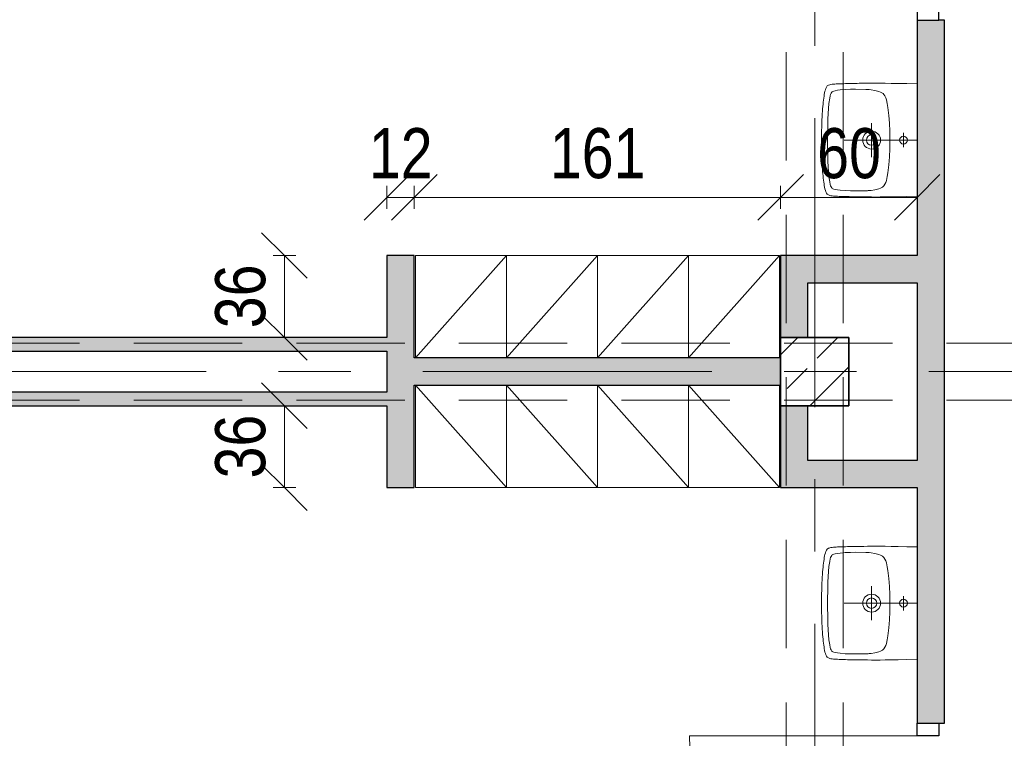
# Model space of a CAD drawing. Header units: centimetres. Extents: x -1743 to 21705, y -8842 to 3590.
# Tile 22 of 44: x -962 to -529, y 2167 to 2483. Entities that reach past the tile are written whole.
import ezdxf

# ---------------------------------------------------------------- set-up
doc = ezdxf.new("R2010")
doc.units = ezdxf.units.CM
doc.linetypes.add('Oś', pattern=[222.25, 127, -31.75, 31.75, -31.75])
doc.linetypes.add('Ukryte', pattern=[71.438, 47.625, -23.813])
for name, color, linetype, lineweight in [('A-ANNO-DIMS', 211, 'Continuous', 13), ('A-ANNO-DIMS-100', 211, 'Continuous', 13), ('A-DETL-GENF', 92, 'Continuous', 9), ('A-DETL-HDLN', 90, 'Ukryte', 9), ('A-DETL-MEDM', 33, 'Continuous', 25), ('A-DOOR', 31, 'Continuous', 13), ('A-WALL', 113, 'Continuous', 13), ('P-SANR-FIXT', 6, 'Continuous', 9), ('Q-SPCQ', 91, 'Continuous', 9), ('S-COLS', 52, 'Continuous', 9), ('S-GRID', 1, 'Continuous', 13)]:
    doc.layers.add(name, color=color, linetype=linetype, lineweight=lineweight)
doc.styles.add('Arial Narrow_2', font='ARIALN.TTF', dxfattribs={"height": 22})
doc.dimstyles.new('Diagonal_1_100__0_1__1', dxfattribs={"dimscale": 30.48, "dimtxt": 22.515481, "dimasz": 0.656168, "dimexe": 0.164042, "dimexo": 0.0625, "dimgap": 0.065617, "dimtad": 1, "dimdec": 1, "dimrnd": 0.1, "dimdsep": 46, "dimtxsty": 'Arial Narrow_2', "dimblk1": 'OBLIQUE', "dimblk2": 'OBLIQUE', "dimsah": 1, "dimcen": 0.09, "dimazin": 0, "dimtfac": 1, "dimtdec": 4, "dimtix": 1, "dimtmove": 0, "dimatfit": 3, "dimfxl": 0.164042, "dimfxlon": 1, "dimtvp": 1, "dimtolj": 1, "dimtzin": 0, "dimarcsym": 2})

# ---------------------------------------------------------------- blocks, each defined once
blk = doc.blocks.new('M_Concrete-Square-Column - 300 x 300mm-1795930-6_piętro IV __13_80 m_ - stan istniejący')
at = {"layer": 'S-COLS'}
h = blk.add_hatch(dxfattribs=at)
h.set_pattern_fill('FP_1', color=256, style=0, pattern_type=2)
h.set_pattern_definition([(45, (612.623, -2328.326), (-17.67767, 17.67767), []), (45, (630.3, -2328.326), (-17.67767, 17.67767), [12.5, -6.25])])
h.paths.add_polyline_path([(15, -15), (15, 15), (-15, 15), (-15, -15)], flags=0)
at = {"layer": 'S-COLS', "lineweight": 35}
for p, q in [((15, 15), (-15, 15)), ((-15, 15), (-15, -15)), ((15, -15), (15, 15)), ((-15, -15), (15, -15))]:
    blk.add_line(p, q, dxfattribs=at)
blk = doc.blocks.new('DRZWI 1S - automatyczna etykieta - Drzwi 100-2252139-6_piętro IV __13_80 m_ - stan istniejący')
at = {"layer": 'A-DETL-GENF'}
for p, q in [((-55.5, 3.5), (-50, 3.5)), ((-55.5, -6), (-55.5, 3.5)), ((-50, 3.5), (-50, -6)), ((50, 3.5), (55.5, 3.5)), ((50, -6), (50, 3.5)), ((55.5, 3.5), (55.5, -6)), ((-50, -6), (-55.5, -6)), ((55.5, -6), (50, -6))]:
    blk.add_line(p, q, dxfattribs=at)
at = {"layer": 'A-DETL-MEDM'}
for p, q in [((-55.5, -6), (-55.5, 3.5)), ((-55.5, 3.5), (-50, 3.5)), ((-50, 3.5), (-50, -6)), ((50, 3.5), (50, -6)), ((55.5, 3.5), (50, 3.5)), ((55.5, -6), (55.5, 3.5)), ((-50, -6), (-55.5, -6)), ((50, -6), (55.5, -6))]:
    blk.add_line(p, q, dxfattribs=at)
at = {"layer": 'A-DOOR'}
blk.add_line((50, -6), (50, -106), dxfattribs=at)
blk.add_arc((50, -6), 100, 180, 270, dxfattribs=at)
blk = doc.blocks.new('DRZWI 1S - automatyczna etykieta - Drzwi 100-2252143-6_piętro IV __13_80 m_ - stan istniejący')
at = {"layer": 'A-DETL-GENF'}
for p, q in [((-55.5, 6), (-55.5, -3.5)), ((-50, 6), (-55.5, 6)), ((-50, -3.5), (-50, 6)), ((55.5, 6), (50, 6)), ((50, 6), (50, -3.5)), ((55.5, -3.5), (55.5, 6)), ((-55.5, -3.5), (-50, -3.5)), ((50, -3.5), (55.5, -3.5))]:
    blk.add_line(p, q, dxfattribs=at)
at = {"layer": 'A-DETL-MEDM'}
for p, q in [((-50, 6), (-55.5, 6)), ((-55.5, 6), (-55.5, -3.5)), ((-50, -3.5), (-50, 6)), ((50, -3.5), (50, 6)), ((50, 6), (55.5, 6)), ((55.5, 6), (55.5, -3.5)), ((-55.5, -3.5), (-50, -3.5)), ((55.5, -3.5), (50, -3.5))]:
    blk.add_line(p, q, dxfattribs=at)
at = {"layer": 'A-DOOR'}
blk.add_line((50, 6), (50, 106), dxfattribs=at)
blk.add_arc((50, 6), 100, 90, 180, dxfattribs=at)
blk = doc.blocks.new('Szafa1 - 45 cm-1791408-6_piętro IV __13_80 m_ - stan istniejący')
at = {"layer": 'Q-SPCQ'}
for p, q in [((-7.5, -51), (32.5, -6)), ((-7.5, -6), (-7.5, -51)), ((32.5, -51), (32.5, -6)), ((-7.5, -51), (32.5, -51))]:
    blk.add_line(p, q, dxfattribs=at)
blk = doc.blocks.new('Szafa1 - 45 cm-1791407-6_piętro IV __13_80 m_ - stan istniejący')
at = {"layer": 'Q-SPCQ'}
for p, q in [((-7.5, 51), (32.5, 6)), ((-7.5, 6), (-7.5, 51)), ((-7.5, 51), (32.5, 51)), ((32.5, 51), (32.5, 6))]:
    blk.add_line(p, q, dxfattribs=at)
blk = doc.blocks.new('Umywalka koło Nova Pro - Pro 50-1205816-6_piętro IV __13_80 m_ - stan istniejący')
at = {"layer": 'P-SANR-FIXT'}
for p, q in [((-1.24, 47.52), (-0.15, 47.63)), ((-0.15, 47.63), (-1.24, 47.52)), ((-0.15, 47.63), (1.05, 47.71)), ((1.05, 47.71), (-0.15, 47.63)), ((1.05, 47.71), (2.3, 47.76)), ((2.3, 47.76), (1.05, 47.71)), ((2.3, 47.76), (3.66, 47.84)), ((3.66, 47.84), (2.3, 47.76)), ((3.66, 47.84), (5.12, 47.89)), ((5.12, 47.89), (3.66, 47.84)), ((5.12, 47.89), (6.72, 47.95)), ((6.72, 47.95), (5.12, 47.89)), ((6.72, 47.95), (8.45, 47.97)), ((8.45, 47.97), (6.72, 47.95)), ((8.45, 47.97), (10.4, 48)), ((10.4, 48), (8.45, 47.97)), ((10.4, 48), (14.63, 48)), ((14.63, 48), (10.4, 48)), ((14.63, 48), (16.55, 47.97)), ((16.55, 47.97), (14.63, 48)), ((16.55, 47.97), (18.31, 47.95)), ((18.31, 47.95), (16.55, 47.97)), ((18.31, 47.95), (19.88, 47.89)), ((19.88, 47.89), (18.31, 47.95)), ((19.88, 47.89), (21.34, 47.84)), ((21.34, 47.84), (19.88, 47.89)), ((21.34, 47.84), (22.7, 47.76)), ((22.7, 47.76), (21.34, 47.84)), ((22.7, 47.76), (23.98, 47.71)), ((23.98, 47.71), (22.7, 47.76)), ((23.98, 47.71), (25.15, 47.63)), ((25.15, 47.63), (23.98, 47.71)), ((25.15, 47.63), (26.24, 47.52)), ((26.24, 47.52), (25.15, 47.63)), ((-12.08, 42.81), (-12, 43.37)), ((-12, 43.37), (-11.92, 43.87)), ((-11.92, 43.87), (-11.82, 44.38)), ((-11.82, 44.38), (-11.71, 44.67)), ((-11.6, 44.96), (-11.79, 44.38)), ((-11.71, 44.67), (-11.6, 44.96)), ((-11.6, 44.96), (-11.26, 45.47)), ((-11.26, 45.47), (-11.6, 44.96)), ((-11.26, 45.47), (-10.8, 45.84)), ((-10.8, 45.84), (-11.26, 45.47)), ((-10.8, 45.84), (-10.24, 46.11)), ((-10.24, 46.11), (-10.8, 45.84)), ((-10.24, 46.11), (-9.61, 46.32)), ((-9.61, 46.32), (-10.24, 46.11)), ((-9.61, 46.32), (-8.94, 46.51)), ((-8.94, 46.51), (-9.61, 46.32)), ((-8.94, 46.51), (-8.25, 46.64)), ((-8.25, 46.64), (-8.94, 46.51)), ((-8.86, 43.1), (-8.7, 43.34)), ((-8.7, 43.34), (-8.51, 43.55)), ((-8.51, 43.55), (-8.03, 43.85)), ((-8.25, 46.64), (-7.5, 46.8)), ((-7.5, 46.8), (-8.25, 46.64)), ((-8.03, 43.85), (-7.53, 44.06)), ((-7.53, 44.06), (-6.97, 44.22)), ((-7.5, 46.8), (-6.73, 46.91)), ((-6.73, 46.91), (-7.5, 46.8)), ((-6.97, 44.22), (-5.88, 44.43)), ((-6.73, 46.91), (-5.93, 47.04)), ((-5.93, 47.04), (-6.73, 46.91)), ((-5.93, 47.04), (-5.1, 47.15)), ((-5.1, 47.15), (-5.93, 47.04)), ((-5.88, 44.43), (-3.64, 44.75)), ((-5.1, 47.15), (-4.2, 47.25)), ((-4.2, 47.25), (-5.1, 47.15)), ((-4.2, 47.25), (-3.27, 47.36)), ((-3.27, 47.36), (-4.2, 47.25)), ((-3.64, 44.75), (-1.4, 44.94)), ((-3.27, 47.36), (-2.28, 47.44)), ((-2.28, 47.44), (-3.27, 47.36)), ((-2.28, 47.44), (-1.24, 47.52)), ((-1.24, 47.52), (-2.28, 47.44)), ((-1.4, 44.94), (3.1, 45.18)), ((3.1, 45.18), (7.6, 45.31)), ((7.6, 45.31), (9.86, 45.39)), ((9.86, 45.39), (11.04, 45.42)), ((11.04, 45.42), (11.7, 45.42)), ((11.7, 45.42), (12.5, 45.44)), ((12.5, 45.44), (13.3, 45.42)), ((13.3, 45.42), (13.99, 45.42)), ((13.99, 45.42), (15.14, 45.39)), ((15.14, 45.39), (17.4, 45.31)), ((17.4, 45.31), (21.9, 45.18)), ((21.9, 45.18), (26.4, 44.94)), ((26.24, 47.52), (27.31, 47.44)), ((27.31, 47.44), (26.24, 47.52)), ((26.4, 44.94), (28.64, 44.75)), ((27.31, 47.44), (28.29, 47.36)), ((28.29, 47.36), (27.31, 47.44)), ((28.29, 47.36), (29.23, 47.25)), ((29.23, 47.25), (28.29, 47.36)), ((28.64, 44.75), (30.88, 44.43)), ((29.23, 47.25), (30.1, 47.15)), ((30.1, 47.15), (29.23, 47.25)), ((30.1, 47.15), (30.93, 47.04)), ((30.93, 47.04), (30.1, 47.15)), ((30.88, 44.43), (31.97, 44.22)), ((30.93, 47.04), (31.76, 46.91)), ((31.76, 46.91), (30.93, 47.04)), ((31.76, 46.91), (32.5, 46.8)), ((32.5, 46.8), (31.76, 46.91)), ((31.97, 44.22), (32.53, 44.06)), ((32.5, 46.8), (33.25, 46.64)), ((33.25, 46.64), (32.5, 46.8)), ((32.53, 44.06), (33.06, 43.85)), ((33.06, 43.85), (33.54, 43.55)), ((33.25, 46.64), (33.97, 46.51)), ((33.97, 46.51), (33.25, 46.64)), ((33.54, 43.55), (33.73, 43.34)), ((33.73, 43.34), (33.86, 43.1)), ((33.97, 46.51), (34.63, 46.32)), ((34.63, 46.32), (33.97, 46.51)), ((34.63, 46.32), (35.24, 46.11)), ((35.24, 46.11), (34.63, 46.32)), ((35.24, 46.11), (35.8, 45.84)), ((35.8, 45.84), (35.24, 46.11)), ((35.8, 45.84), (36.28, 45.47)), ((36.28, 45.47), (35.8, 45.84)), ((36.28, 45.47), (36.6, 44.96)), ((36.6, 44.96), (36.28, 45.47)), ((36.6, 44.96), (36.82, 44.38)), ((36.82, 44.38), (36.92, 43.87)), ((36.92, 43.87), (37.03, 43.37)), ((37.03, 43.37), (37.08, 42.81)), ((-12.27, 38.89), (-12.24, 39.61)), ((-12.24, 39.61), (-12.22, 40.28)), ((-12.22, 40.28), (-12.19, 40.94)), ((-12.19, 40.94), (-12.16, 41.58)), ((-12.16, 41.58), (-12.14, 42.22)), ((-12.14, 42.22), (-12.08, 42.81)), ((-9.71, 37.56), (-9.53, 39.82)), ((-9.53, 39.82), (-9.39, 40.94)), ((-9.39, 40.94), (-9.21, 42.03)), ((-9.21, 42.03), (-9.05, 42.59)), ((-9.05, 42.59), (-8.86, 43.1)), ((33.86, 43.1), (34.07, 42.59)), ((34.07, 42.59), (34.21, 42.03)), ((34.21, 42.03), (34.39, 40.94)), ((34.39, 40.94), (34.53, 39.82)), ((34.53, 39.82), (34.71, 37.56)), ((37.08, 42.81), (37.14, 42.22)), ((37.14, 42.22), (37.16, 41.58)), ((37.16, 41.58), (37.19, 40.94)), ((37.19, 40.94), (37.22, 40.28)), ((37.22, 40.28), (37.24, 39.61)), ((37.24, 39.61), (37.27, 38.89)), ((-12.4, 33.88), (-12.38, 35.06)), ((-12.38, 35.06), (-12.35, 35.88)), ((-12.35, 36.65), (-12.32, 37.43)), ((-12.35, 35.88), (-12.35, 36.65)), ((-12.32, 37.43), (-12.3, 38.17)), ((-12.3, 38.17), (-12.27, 38.89)), ((-9.84, 33.06), (-9.79, 35.32)), ((-9.79, 35.32), (-9.71, 37.56)), ((12.5, 6), (12.5, 38)), ((34.71, 37.56), (34.82, 35.32)), ((34.82, 35.32), (34.84, 33.06)), ((37.27, 38.89), (37.3, 38.17)), ((37.3, 38.17), (37.32, 37.43)), ((37.32, 37.43), (37.35, 36.65)), ((37.35, 36.65), (37.35, 35.88)), ((37.35, 35.88), (37.38, 35.06)), ((37.38, 35.06), (37.4, 33.88)), ((-12.46, 30.5), (-12.43, 31.46)), ((-12.46, 29.49), (-12.46, 30.5)), ((-12.43, 32.39), (-12.4, 33.3)), ((-12.43, 31.46), (-12.43, 32.39)), ((-12.4, 33.3), (-12.4, 33.88)), ((-9.76, 28.56), (-9.84, 33.06)), ((34.84, 33.06), (34.76, 28.56)), ((37.4, 33.88), (37.43, 33.3)), ((37.43, 33.3), (37.43, 32.39)), ((37.43, 32.39), (37.46, 31.46)), ((37.46, 31.46), (37.46, 30.5)), ((37.46, 30.5), (37.48, 29.49)), ((-12.51, 24.3), (-12.48, 26.13)), ((-12.48, 27.81), (-12.46, 29.49)), ((-12.48, 26.13), (-12.48, 27.81)), ((-9.74, 27.87), (-9.76, 28.56)), ((-9.71, 27.55), (-9.74, 27.87)), ((-9.69, 27.15), (-9.71, 27.55)), ((-9.61, 26.27), (-9.69, 27.15)), ((-9.37, 24.54), (-9.61, 26.27)), ((20.01, 26), (5.01, 26)), ((34.63, 26.27), (34.37, 24.54)), ((34.69, 27.15), (34.63, 26.27)), ((34.71, 27.55), (34.69, 27.15)), ((34.74, 27.87), (34.71, 27.55)), ((34.76, 28.56), (34.74, 27.87)), ((37.48, 29.49), (37.48, 27.81)), ((37.48, 27.81), (37.51, 26.13)), ((37.51, 26.13), (37.51, 22.27)), ((-12.48, 22.27), (-12.51, 24.3)), ((-12.48, 19.98), (-12.48, 22.27)), ((-8.91, 22.86), (-9.37, 24.54)), ((-8.62, 22.03), (-8.91, 22.86)), ((-8.19, 21.26), (-8.62, 22.03)), ((33.62, 22.03), (33.19, 21.26)), ((33.91, 22.86), (33.62, 22.03)), ((34.37, 24.54), (33.91, 22.86)), ((37.51, 22.27), (37.48, 19.98)), ((-12.45, 17.35), (-12.48, 19.98)), ((-12.4, 14.28), (-12.45, 17.35)), ((-7.93, 20.91), (-8.19, 21.26)), ((-7.61, 20.62), (-7.93, 20.91)), ((-6.89, 20.14), (-7.61, 20.62)), ((-6.09, 19.8), (-6.89, 20.14)), ((-5.24, 19.53), (-6.09, 19.8)), ((-3.53, 19.16), (-5.24, 19.53)), ((-1.83, 18.89), (-3.53, 19.16)), ((1.66, 18.49), (-1.83, 18.89)), ((5.15, 18.2), (1.66, 18.49)), ((8.64, 18.06), (5.15, 18.2)), ((10.37, 18.01), (8.64, 18.06)), ((14.63, 18.01), (10.37, 18.01)), ((16.36, 18.06), (14.63, 18.01)), ((19.88, 18.2), (16.36, 18.06)), ((23.34, 18.49), (19.88, 18.2)), ((26.83, 18.89), (23.34, 18.49)), ((28.56, 19.16), (26.83, 18.89)), ((30.26, 19.53), (28.56, 19.16)), ((31.09, 19.8), (30.26, 19.53)), ((31.89, 20.14), (31.09, 19.8)), ((32.61, 20.62), (31.89, 20.14)), ((32.93, 20.91), (32.61, 20.62)), ((33.19, 21.26), (32.93, 20.91)), ((37.45, 17.35), (37.4, 14.28)), ((37.48, 19.98), (37.45, 17.35)), ((-12.32, 10.58), (-12.4, 14.28)), ((37.4, 14.28), (37.32, 10.58)), ((-12.19, 6), (-12.32, 10.58)), ((15.72, 12.02), (9.46, 12.02)), ((37.32, 10.58), (37.19, 6))]:
    blk.add_line(p, q, dxfattribs=at)
for centre, radius in [((12.51, 26), 3.92), ((12.51, 26), 2.28), ((12.5, 12.02), 1.72)]:
    blk.add_circle(centre, radius, dxfattribs=at)
blk = doc.blocks.new('Umywalka koło Nova Pro - Pro 50-1211177-6_piętro IV __13_80 m_ - stan istniejący')
at = {"layer": 'P-SANR-FIXT'}
for p, q in [((-12.19, -6), (-12.32, -10.58)), ((12.5, -6), (12.5, -38)), ((37.32, -10.58), (37.19, -6)), ((-12.32, -10.58), (-12.4, -14.28)), ((15.72, -12.02), (9.46, -12.02)), ((37.4, -14.28), (37.32, -10.58)), ((-12.4, -14.28), (-12.45, -17.35)), ((37.45, -17.35), (37.4, -14.28)), ((-12.45, -17.35), (-12.48, -19.98)), ((-12.48, -19.98), (-12.48, -22.27)), ((-8.19, -21.26), (-8.62, -22.03)), ((-7.93, -20.91), (-8.19, -21.26)), ((-7.61, -20.62), (-7.93, -20.91)), ((-6.89, -20.14), (-7.61, -20.62)), ((-6.09, -19.8), (-6.89, -20.14)), ((-5.24, -19.53), (-6.09, -19.8)), ((-3.53, -19.16), (-5.24, -19.53)), ((-1.83, -18.89), (-3.53, -19.16)), ((1.66, -18.49), (-1.83, -18.89)), ((5.15, -18.2), (1.66, -18.49)), ((8.64, -18.06), (5.15, -18.2)), ((10.37, -18.01), (8.64, -18.06)), ((14.63, -18.01), (10.37, -18.01)), ((16.36, -18.06), (14.63, -18.01)), ((19.88, -18.2), (16.36, -18.06)), ((23.34, -18.49), (19.88, -18.2)), ((26.83, -18.89), (23.34, -18.49)), ((28.56, -19.16), (26.83, -18.89)), ((30.26, -19.53), (28.56, -19.16)), ((31.09, -19.8), (30.26, -19.53)), ((31.89, -20.14), (31.09, -19.8)), ((32.61, -20.62), (31.89, -20.14)), ((32.93, -20.91), (32.61, -20.62)), ((33.19, -21.26), (32.93, -20.91)), ((33.62, -22.03), (33.19, -21.26)), ((37.48, -19.98), (37.45, -17.35)), ((37.51, -22.27), (37.48, -19.98)), ((-12.48, -22.27), (-12.51, -24.3)), ((-12.51, -24.3), (-12.48, -26.13)), ((-9.37, -24.54), (-9.61, -26.27)), ((-8.91, -22.86), (-9.37, -24.54)), ((-8.62, -22.03), (-8.91, -22.86)), ((33.91, -22.86), (33.62, -22.03)), ((34.37, -24.54), (33.91, -22.86)), ((34.63, -26.27), (34.37, -24.54)), ((37.51, -26.13), (37.51, -22.27)), ((-12.48, -26.13), (-12.48, -27.81)), ((-12.48, -27.81), (-12.46, -29.49)), ((-12.46, -29.49), (-12.46, -30.5)), ((-9.76, -28.56), (-9.84, -33.06)), ((-9.74, -27.87), (-9.76, -28.56)), ((-9.71, -27.55), (-9.74, -27.87)), ((-9.69, -27.15), (-9.71, -27.55)), ((-9.61, -26.27), (-9.69, -27.15)), ((20.01, -26), (5.01, -26)), ((34.69, -27.15), (34.63, -26.27)), ((34.71, -27.55), (34.69, -27.15)), ((34.74, -27.87), (34.71, -27.55)), ((34.76, -28.56), (34.74, -27.87)), ((34.84, -33.06), (34.76, -28.56)), ((37.46, -30.5), (37.48, -29.49)), ((37.48, -27.81), (37.51, -26.13)), ((37.48, -29.49), (37.48, -27.81)), ((-12.46, -30.5), (-12.43, -31.46)), ((-12.43, -31.46), (-12.43, -32.39)), ((-12.43, -32.39), (-12.4, -33.3)), ((-12.4, -33.3), (-12.4, -33.88)), ((-12.4, -33.88), (-12.38, -35.06)), ((-9.84, -33.06), (-9.79, -35.32)), ((34.82, -35.32), (34.84, -33.06)), ((37.38, -35.06), (37.4, -33.88)), ((37.4, -33.88), (37.43, -33.3)), ((37.43, -32.39), (37.46, -31.46)), ((37.43, -33.3), (37.43, -32.39)), ((37.46, -31.46), (37.46, -30.5)), ((-12.38, -35.06), (-12.35, -35.88)), ((-12.35, -35.88), (-12.35, -36.65)), ((-12.35, -36.65), (-12.32, -37.43)), ((-12.32, -37.43), (-12.3, -38.17)), ((-12.3, -38.17), (-12.27, -38.89)), ((-12.27, -38.89), (-12.24, -39.61)), ((-9.79, -35.32), (-9.71, -37.56)), ((-9.71, -37.56), (-9.53, -39.82)), ((34.53, -39.82), (34.71, -37.56)), ((34.71, -37.56), (34.82, -35.32)), ((37.24, -39.61), (37.27, -38.89)), ((37.27, -38.89), (37.3, -38.17)), ((37.3, -38.17), (37.32, -37.43)), ((37.32, -37.43), (37.35, -36.65)), ((37.35, -35.88), (37.38, -35.06)), ((37.35, -36.65), (37.35, -35.88)), ((-12.24, -39.61), (-12.22, -40.28)), ((-12.22, -40.28), (-12.19, -40.94)), ((-12.19, -40.94), (-12.16, -41.58)), ((-12.16, -41.58), (-12.14, -42.22)), ((-12.14, -42.22), (-12.08, -42.81)), ((-12.08, -42.81), (-12, -43.37)), ((-9.53, -39.82), (-9.39, -40.94)), ((-9.39, -40.94), (-9.21, -42.03)), ((-9.21, -42.03), (-9.05, -42.59)), ((-9.05, -42.59), (-8.86, -43.1)), ((-8.86, -43.1), (-8.7, -43.34)), ((33.73, -43.34), (33.86, -43.1)), ((33.86, -43.1), (34.07, -42.59)), ((34.07, -42.59), (34.21, -42.03)), ((34.21, -42.03), (34.39, -40.94)), ((34.39, -40.94), (34.53, -39.82)), ((37.03, -43.37), (37.08, -42.81)), ((37.08, -42.81), (37.14, -42.22)), ((37.14, -42.22), (37.16, -41.58)), ((37.16, -41.58), (37.19, -40.94)), ((37.19, -40.94), (37.22, -40.28)), ((37.22, -40.28), (37.24, -39.61)), ((-12, -43.37), (-11.92, -43.87)), ((-11.92, -43.87), (-11.82, -44.38)), ((-11.82, -44.38), (-11.71, -44.67)), ((-11.6, -44.96), (-11.79, -44.38)), ((-11.71, -44.67), (-11.6, -44.96)), ((-11.6, -44.96), (-11.26, -45.47)), ((-11.26, -45.47), (-11.6, -44.96)), ((-11.26, -45.47), (-10.8, -45.84)), ((-10.8, -45.84), (-11.26, -45.47)), ((-10.8, -45.84), (-10.24, -46.11)), ((-10.24, -46.11), (-10.8, -45.84)), ((-10.24, -46.11), (-9.61, -46.32)), ((-9.61, -46.32), (-10.24, -46.11)), ((-9.61, -46.32), (-8.94, -46.51)), ((-8.94, -46.51), (-9.61, -46.32)), ((-8.94, -46.51), (-8.25, -46.64)), ((-8.25, -46.64), (-8.94, -46.51)), ((-8.7, -43.34), (-8.51, -43.55)), ((-8.51, -43.55), (-8.03, -43.85)), ((-8.25, -46.64), (-7.5, -46.8)), ((-7.5, -46.8), (-8.25, -46.64)), ((-8.03, -43.85), (-7.53, -44.06)), ((-7.53, -44.06), (-6.97, -44.22)), ((-7.5, -46.8), (-6.73, -46.91)), ((-6.73, -46.91), (-7.5, -46.8)), ((-6.97, -44.22), (-5.88, -44.43)), ((-6.73, -46.91), (-5.93, -47.04)), ((-5.93, -47.04), (-6.73, -46.91)), ((-5.93, -47.04), (-5.1, -47.15)), ((-5.1, -47.15), (-5.93, -47.04)), ((-5.88, -44.43), (-3.64, -44.75)), ((-5.1, -47.15), (-4.2, -47.25)), ((-4.2, -47.25), (-5.1, -47.15)), ((-4.2, -47.25), (-3.27, -47.36)), ((-3.27, -47.36), (-4.2, -47.25)), ((-3.64, -44.75), (-1.4, -44.94)), ((-3.27, -47.36), (-2.28, -47.44)), ((-2.28, -47.44), (-3.27, -47.36)), ((-2.28, -47.44), (-1.24, -47.52)), ((-1.24, -47.52), (-2.28, -47.44)), ((-1.4, -44.94), (3.1, -45.18)), ((-1.24, -47.52), (-0.15, -47.63)), ((-0.15, -47.63), (-1.24, -47.52)), ((3.1, -45.18), (7.6, -45.31)), ((7.6, -45.31), (9.86, -45.39)), ((9.86, -45.39), (11.04, -45.42)), ((11.04, -45.42), (11.7, -45.42)), ((11.7, -45.42), (12.5, -45.44)), ((12.5, -45.44), (13.3, -45.42)), ((13.3, -45.42), (13.99, -45.42)), ((13.99, -45.42), (15.14, -45.39)), ((15.14, -45.39), (17.4, -45.31)), ((17.4, -45.31), (21.9, -45.18)), ((21.9, -45.18), (26.4, -44.94)), ((25.15, -47.63), (26.24, -47.52)), ((26.24, -47.52), (25.15, -47.63)), ((26.24, -47.52), (27.31, -47.44)), ((27.31, -47.44), (26.24, -47.52)), ((26.4, -44.94), (28.64, -44.75)), ((27.31, -47.44), (28.29, -47.36)), ((28.29, -47.36), (27.31, -47.44)), ((28.29, -47.36), (29.23, -47.25)), ((29.23, -47.25), (28.29, -47.36)), ((28.64, -44.75), (30.88, -44.43)), ((29.23, -47.25), (30.1, -47.15)), ((30.1, -47.15), (29.23, -47.25)), ((30.1, -47.15), (30.93, -47.04)), ((30.93, -47.04), (30.1, -47.15)), ((30.88, -44.43), (31.97, -44.22)), ((30.93, -47.04), (31.76, -46.91)), ((31.76, -46.91), (30.93, -47.04)), ((31.76, -46.91), (32.5, -46.8)), ((32.5, -46.8), (31.76, -46.91)), ((31.97, -44.22), (32.53, -44.06)), ((32.5, -46.8), (33.25, -46.64)), ((33.25, -46.64), (32.5, -46.8)), ((32.53, -44.06), (33.06, -43.85)), ((33.06, -43.85), (33.54, -43.55)), ((33.25, -46.64), (33.97, -46.51)), ((33.97, -46.51), (33.25, -46.64)), ((33.54, -43.55), (33.73, -43.34)), ((33.97, -46.51), (34.63, -46.32)), ((34.63, -46.32), (33.97, -46.51)), ((34.63, -46.32), (35.24, -46.11)), ((35.24, -46.11), (34.63, -46.32)), ((35.24, -46.11), (35.8, -45.84)), ((35.8, -45.84), (35.24, -46.11)), ((35.8, -45.84), (36.28, -45.47)), ((36.28, -45.47), (35.8, -45.84)), ((36.28, -45.47), (36.6, -44.96)), ((36.6, -44.96), (36.28, -45.47)), ((36.6, -44.96), (36.82, -44.38)), ((36.82, -44.38), (36.92, -43.87)), ((36.92, -43.87), (37.03, -43.37)), ((-0.15, -47.63), (1.05, -47.71)), ((1.05, -47.71), (-0.15, -47.63)), ((1.05, -47.71), (2.3, -47.76)), ((2.3, -47.76), (1.05, -47.71)), ((2.3, -47.76), (3.66, -47.84)), ((3.66, -47.84), (2.3, -47.76)), ((3.66, -47.84), (5.12, -47.89)), ((5.12, -47.89), (3.66, -47.84)), ((5.12, -47.89), (6.72, -47.95)), ((6.72, -47.95), (5.12, -47.89)), ((6.72, -47.95), (8.45, -47.97)), ((8.45, -47.97), (6.72, -47.95)), ((8.45, -47.97), (10.4, -48)), ((10.4, -48), (8.45, -47.97)), ((10.4, -48), (14.63, -48)), ((14.63, -48), (10.4, -48)), ((14.63, -48), (16.55, -47.97)), ((16.55, -47.97), (14.63, -48)), ((16.55, -47.97), (18.31, -47.95)), ((18.31, -47.95), (16.55, -47.97)), ((18.31, -47.95), (19.88, -47.89)), ((19.88, -47.89), (18.31, -47.95)), ((19.88, -47.89), (21.34, -47.84)), ((21.34, -47.84), (19.88, -47.89)), ((21.34, -47.84), (22.7, -47.76)), ((22.7, -47.76), (21.34, -47.84)), ((22.7, -47.76), (23.98, -47.71)), ((23.98, -47.71), (22.7, -47.76)), ((23.98, -47.71), (25.15, -47.63)), ((25.15, -47.63), (23.98, -47.71))]:
    blk.add_line(p, q, dxfattribs=at)
for centre, radius in [((12.5, -12.02), 1.72), ((12.51, -26), 3.92), ((12.51, -26), 2.28)]:
    blk.add_circle(centre, radius, dxfattribs=at)
blk = doc.blocks.new('DIMBLOCK16-6_piętro IV __13_80 m_ - stan istniejący')
at = {"layer": 'A-ANNO-DIMS-100'}
for p, q in [((-627.62, 2404.91), (-617.62, 2414.91)), ((-567.62, 2404.91), (-557.62, 2414.91)), ((-627.62, 2399.91), (-627.62, 2409.91)), ((-567.62, 2399.91), (-567.62, 2409.91)), ((-627.62, 2404.91), (-637.62, 2394.91)), ((-567.62, 2404.91), (-627.62, 2404.91)), ((-627.62, 2404.91), (-627.62, 2399.91)), ((-567.62, 2404.91), (-577.62, 2394.91)), ((-567.62, 2404.91), (-567.62, 2399.91))]:
    blk.add_line(p, q, dxfattribs=at)
at = {"layer": 'A-ANNO-DIMS-100', "color": 0, "insert": (-611.56, 2435.34), "char_height": 22, "width": 33.4516, "attachment_point": 1, "line_spacing_factor": 0.974696, "style": 'Arial Narrow_2'}
blk.add_mtext('60', dxfattribs=at)
blk = doc.blocks.new('_Oblique')
at = {"color": 0, "linetype": 'ByBlock', "lineweight": -2}
blk.add_line((-0.5, -0.5), (0.5, 0.5), dxfattribs=at)
blk = doc.blocks.new('DIMBLOCK17-6_piętro IV __13_80 m_ - stan istniejący')
at = {"layer": 'A-ANNO-DIMS-100'}
for p, q in [((-788.62, 2404.91), (-778.62, 2414.91)), ((-627.62, 2404.91), (-617.62, 2414.91)), ((-788.62, 2399.91), (-788.62, 2409.91)), ((-627.62, 2399.91), (-627.62, 2409.91)), ((-788.62, 2404.91), (-798.62, 2394.91)), ((-627.62, 2404.91), (-788.62, 2404.91)), ((-788.62, 2404.91), (-788.62, 2399.91)), ((-627.62, 2404.91), (-637.62, 2394.91)), ((-627.62, 2404.91), (-627.62, 2399.91))]:
    blk.add_line(p, q, dxfattribs=at)
at = {"layer": 'A-ANNO-DIMS-100', "color": 0, "insert": (-729.03, 2435.34), "char_height": 22, "width": 50.1774, "attachment_point": 1, "line_spacing_factor": 0.974696, "style": 'Arial Narrow_2'}
blk.add_mtext('161', dxfattribs=at)
blk = doc.blocks.new('DIMBLOCK18-6_piętro IV __13_80 m_ - stan istniejący')
at = {"layer": 'A-ANNO-DIMS-100'}
for p, q in [((-800.62, 2404.91), (-790.62, 2414.91)), ((-788.62, 2404.91), (-778.62, 2414.91)), ((-800.62, 2399.91), (-800.62, 2409.91)), ((-788.62, 2399.91), (-788.62, 2409.91)), ((-800.62, 2404.91), (-810.62, 2394.91)), ((-788.62, 2404.91), (-800.62, 2404.91)), ((-800.62, 2404.91), (-800.62, 2399.91)), ((-788.62, 2404.91), (-798.62, 2394.91)), ((-788.62, 2404.91), (-788.62, 2399.91))]:
    blk.add_line(p, q, dxfattribs=at)
at = {"layer": 'A-ANNO-DIMS-100', "color": 0, "insert": (-808.56, 2435.34), "char_height": 22, "width": 33.4516, "attachment_point": 1, "line_spacing_factor": 0.974696, "style": 'Arial Narrow_2'}
blk.add_mtext('12', dxfattribs=at)
blk = doc.blocks.new('DIMBLOCK197-6_piętro IV __13_80 m_ - stan istniejący')
at = {"layer": 'A-ANNO-DIMS-100'}
for p, q in [((-845.68, 2313.33), (-855.68, 2323.33)), ((-850.68, 2313.33), (-840.68, 2313.33)), ((-845.68, 2313.33), (-850.68, 2313.33)), ((-845.68, 2277.33), (-845.68, 2313.33)), ((-845.68, 2313.33), (-835.68, 2303.33)), ((-845.68, 2277.33), (-855.68, 2287.33)), ((-840.68, 2277.33), (-850.68, 2277.33)), ((-845.68, 2277.33), (-835.68, 2267.33)), ((-845.68, 2277.33), (-840.68, 2277.33))]:
    blk.add_line(p, q, dxfattribs=at)
at = {"layer": 'A-ANNO-DIMS-100', "color": 0, "insert": (-876.11, 2281.39), "char_height": 22, "width": 33.4516, "attachment_point": 1, "rotation": 90, "line_spacing_factor": 0.974696, "style": 'Arial Narrow_2'}
blk.add_mtext('36', dxfattribs=at)
blk = doc.blocks.new('DIMBLOCK198-6_piętro IV __13_80 m_ - stan istniejący')
at = {"layer": 'A-ANNO-DIMS-100'}
for p, q in [((-845.68, 2379.33), (-855.68, 2389.33)), ((-840.68, 2379.33), (-850.68, 2379.33)), ((-845.68, 2343.33), (-845.68, 2379.33)), ((-845.68, 2379.33), (-835.68, 2369.33)), ((-845.68, 2379.33), (-840.68, 2379.33)), ((-845.68, 2343.33), (-855.68, 2353.33)), ((-850.68, 2343.33), (-840.68, 2343.33)), ((-845.68, 2343.33), (-850.68, 2343.33)), ((-845.68, 2343.33), (-835.68, 2333.33))]:
    blk.add_line(p, q, dxfattribs=at)
at = {"layer": 'A-ANNO-DIMS-100', "color": 0, "insert": (-876.11, 2347.39), "char_height": 22, "width": 33.4516, "attachment_point": 1, "rotation": 90, "line_spacing_factor": 0.974696, "style": 'Arial Narrow_2'}
blk.add_mtext('36', dxfattribs=at)

msp = doc.modelspace()

# ---------------------------------------------------------------- hatches: boundary and pattern name
at = {"layer": 'A-WALL'}
h = msp.add_hatch(color=9, dxfattribs=at)
h.paths.add_polyline_path([(-555.62, 1833.33), (-555.62, 1952.83), (-567.62, 1952.83), (-567.62, 1833.33)], flags=0)
h.paths.add_polyline_path([(-558.12, 2173.83), (-555.62, 2173.83), (-555.62, 2482.83), (-567.62, 2482.83), (-567.62, 2173.83)], flags=0)
h.paths.add_polyline_path([(-567.62, 2703.83), (-555.62, 2703.83), (-555.62, 2824.33), (-567.62, 2824.33), (-567.62, 2787.33)], flags=0)
for points in [[(-800.62, 2277.33), (-788.62, 2277.33), (-788.62, 2379.33), (-800.62, 2379.33), (-800.62, 2313.33)], [(-567.62, 2367.33), (-567.62, 2379.33), (-627.62, 2379.33), (-627.62, 2367.33), (-615.62, 2367.33)], [(-800.62, 2337.33), (-800.62, 2343.33), (-1055.62, 2343.33), (-1055.62, 2337.33)], [(-627.62, 2322.33), (-627.62, 2334.33), (-788.62, 2334.33), (-788.62, 2322.33), (-719.16, 2322.33)], [(-800.62, 2313.33), (-800.62, 2319.33), (-1055.62, 2319.33), (-1055.62, 2313.33)], [(-567.62, 2277.33), (-567.62, 2289.33), (-615.62, 2289.33), (-615.62, 2277.33)]]:
    msp.add_hatch(color=9, dxfattribs=at).paths.add_polyline_path(points, flags=0)
h = msp.add_hatch(color=9, dxfattribs=at)
h.paths.add_polyline_path([(-627.62, 2277.33), (-615.62, 2277.33), (-615.62, 2313.33), (-627.62, 2313.33)], flags=0)
h.paths.add_polyline_path([(-615.62, 2343.33), (-615.62, 2367.33), (-627.62, 2367.33), (-627.62, 2343.33), (-622.02, 2343.33)], flags=0)

# ---------------------------------------------------------------- linework, layer by layer
at = {"layer": 'A-DETL-HDLN'}
for p, q in [((-625.12, 420.83), (-625.12, 2793.33)), ((-600.12, 420.83), (-600.12, 2793.33)), ((-1197.62, 2340.83), (1172.38, 2340.83)), ((-1197.62, 2315.83), (1172.38, 2315.83))]:
    msp.add_line(p, q, dxfattribs=at)
at = {"layer": 'A-WALL', "color": 7, "lineweight": 25}
for p, q in [((-567.62, 2482.83), (-567.62, 2379.33)), ((-555.62, 2482.83), (-558.12, 2482.83)), ((-555.62, 2173.83), (-555.62, 2482.83)), ((-800.62, 2379.33), (-800.62, 2343.33)), ((-788.62, 2379.33), (-800.62, 2379.33)), ((-788.62, 2334.33), (-788.62, 2379.33)), ((-567.62, 2379.33), (-627.62, 2379.33)), ((-627.62, 2379.33), (-627.62, 2343.33)), ((-615.62, 2367.33), (-567.62, 2367.33)), ((-615.62, 2343.33), (-615.62, 2367.33)), ((-567.62, 2367.33), (-567.62, 2289.33)), ((-800.62, 2343.33), (-1197.62, 2343.33)), ((-1197.62, 2337.33), (-800.62, 2337.33)), ((-800.62, 2337.33), (-800.62, 2319.33)), ((-627.62, 2334.33), (-788.62, 2334.33)), ((-800.62, 2319.33), (-1197.62, 2319.33)), ((-788.62, 2277.33), (-788.62, 2322.33)), ((-788.62, 2322.33), (-627.62, 2322.33)), ((-1197.62, 2313.33), (-800.62, 2313.33)), ((-800.62, 2313.33), (-800.62, 2277.33)), ((-627.62, 2313.33), (-627.62, 2277.33)), ((-615.62, 2289.33), (-615.62, 2313.33)), ((-567.62, 2289.33), (-615.62, 2289.33)), ((-800.62, 2277.33), (-788.62, 2277.33)), ((-627.62, 2277.33), (-567.62, 2277.33)), ((-567.62, 2277.33), (-567.62, 2173.83)), ((-558.12, 2173.83), (-555.62, 2173.83))]:
    msp.add_line(p, q, dxfattribs=at)
at = {"layer": 'S-GRID', "linetype": 'Oś'}
for p, q in [((-612.62, 2884.27), (-612.62, 27.13)), ((1342.46, 2328.33), (-1368.76, 2328.33))]:
    msp.add_line(p, q, dxfattribs=at)

# ---------------------------------------------------------------- block references
at = {"layer": 'A-DOOR'}
for name, p, rotation in [('DRZWI 1S - automatyczna etykieta - Drzwi 100-2252139-6_piętro IV __13_80 m_ - stan istniejący', (-561.62, 2538.33), 269.9999999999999), ('DRZWI 1S - automatyczna etykieta - Drzwi 100-2252143-6_piętro IV __13_80 m_ - stan istniejący', (-561.62, 2118.33), 89.9999999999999)]:
    msp.add_blockref(name, p, dxfattribs=dict(at, rotation=rotation))
at = {"layer": 'P-SANR-FIXT'}
for name, p, rotation in [('Umywalka koło Nova Pro - Pro 50-1205816-6_piętro IV __13_80 m_ - stan istniejący', (-561.62, 2417.58), 89.9999999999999), ('Umywalka koło Nova Pro - Pro 50-1211177-6_piętro IV __13_80 m_ - stan istniejący', (-561.62, 2239.07), 269.9999999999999)]:
    msp.add_blockref(name, p, dxfattribs=dict(at, rotation=rotation))
at = {"layer": 'Q-SPCQ', "rotation": 180}
for name, p in [('Szafa1 - 45 cm-1791408-6_piętro IV __13_80 m_ - stan istniejący', (-755.62, 2328.33)), ('Szafa1 - 45 cm-1791408-6_piętro IV __13_80 m_ - stan istniejący', (-715.62, 2328.33)), ('Szafa1 - 45 cm-1791408-6_piętro IV __13_80 m_ - stan istniejący', (-675.62, 2328.33)), ('Szafa1 - 45 cm-1791408-6_piętro IV __13_80 m_ - stan istniejący', (-635.62, 2328.33)), ('Szafa1 - 45 cm-1791407-6_piętro IV __13_80 m_ - stan istniejący', (-755.62, 2328.33)), ('Szafa1 - 45 cm-1791407-6_piętro IV __13_80 m_ - stan istniejący', (-715.62, 2328.33)), ('Szafa1 - 45 cm-1791407-6_piętro IV __13_80 m_ - stan istniejący', (-675.62, 2328.33)), ('Szafa1 - 45 cm-1791407-6_piętro IV __13_80 m_ - stan istniejący', (-635.62, 2328.33))]:
    msp.add_blockref(name, p, dxfattribs=at)
at = {"layer": 'S-COLS'}
msp.add_blockref('M_Concrete-Square-Column - 300 x 300mm-1795930-6_piętro IV __13_80 m_ - stan istniejący', (-612.62, 2328.33), dxfattribs=at)

# ---------------------------------------------------------------- dimensions: what is measured, and where the dimension line sits
at = {"layer": 'A-ANNO-DIMS'}
for base, p1, p2, override, picture, middle in [((-800.62, 2404.91), (-788.62, 2399.91), (-800.62, 2399.91), {"dimpost": '<>', "dimfxl": 12}, 'DIMBLOCK18-6_piętro IV __13_80 m_ - stan istniejący', (-794.62, 2417.95)), ((-788.62, 2404.91), (-627.62, 2399.91), (-788.62, 2399.91), {"dimpost": '<>', "dimfxl": 161}, 'DIMBLOCK17-6_piętro IV __13_80 m_ - stan istniejący', (-708.12, 2418.14)), ((-627.62, 2404.91), (-567.62, 2399.91), (-627.62, 2399.91), {"dimpost": '<>', "dimfxl": 60}, 'DIMBLOCK16-6_piętro IV __13_80 m_ - stan istniejący', (-597.62, 2418.14))]:
    dim = msp.add_linear_dim(base=base, p1=p1, p2=p2, dimstyle='Diagonal_1_100__0_1__1', override=override, dxfattribs=at)
    dim.commit()
    dim.dimension.update_dxf_attribs({"geometry": picture, "text_midpoint": middle})
for base, p1, p2, picture, middle in [((-845.68, 2379.33), (-850.68, 2343.33), (-840.68, 2379.33), 'DIMBLOCK198-6_piętro IV __13_80 m_ - stan istniejący', (-858.91, 2361.33)), ((-845.68, 2313.33), (-840.68, 2277.33), (-850.68, 2313.33), 'DIMBLOCK197-6_piętro IV __13_80 m_ - stan istniejący', (-858.91, 2295.33))]:
    dim = msp.add_linear_dim(base=base, p1=p1, p2=p2, angle=90, dimstyle='Diagonal_1_100__0_1__1', override={"dimpost": '<>', "dimfxl": 37.363083}, dxfattribs=at)
    dim.commit()
    dim.dimension.update_dxf_attribs({"geometry": picture, "text_midpoint": middle})

doc.saveas('drawing.dxf')
